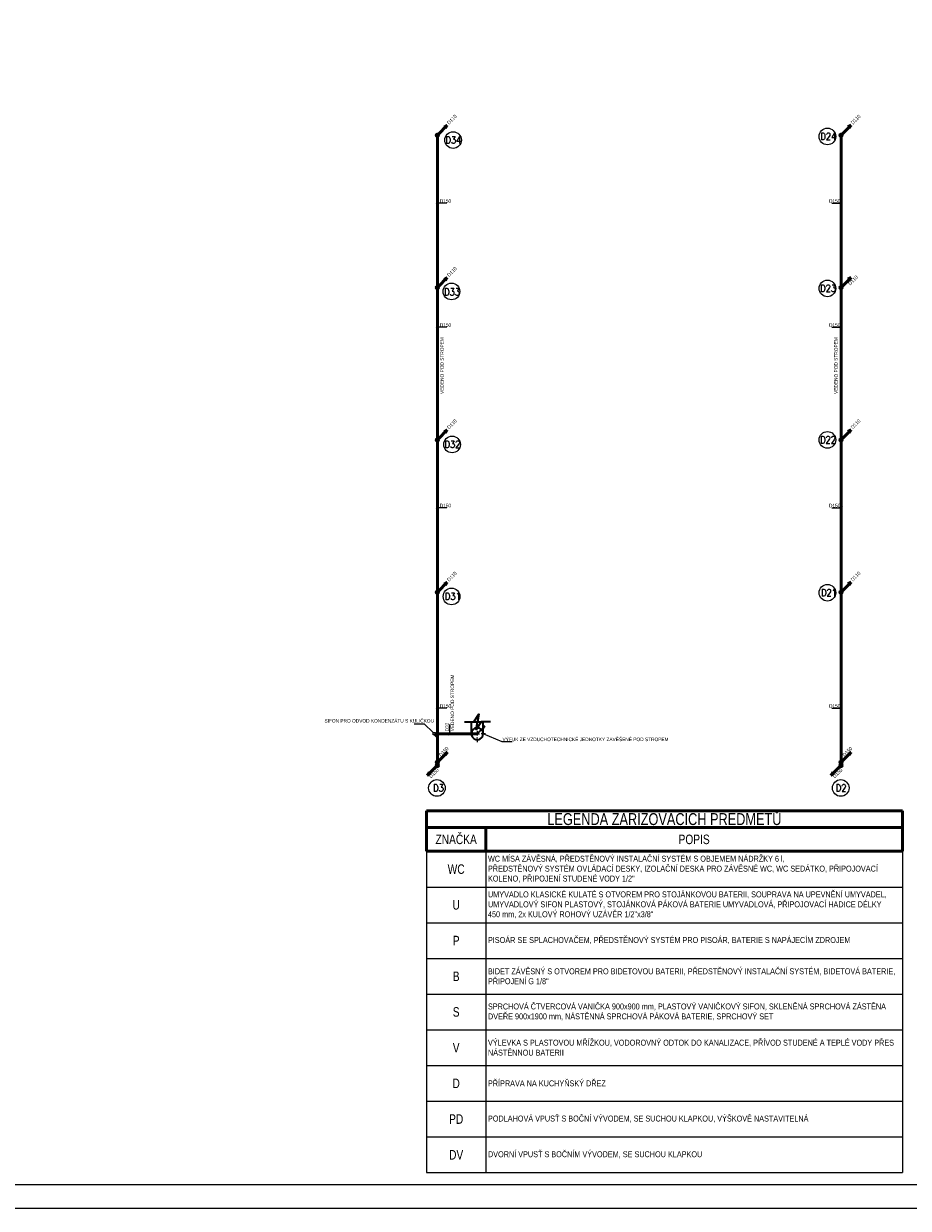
# Model space of a CAD drawing. Header units: millimetres. Extents: x 886281 to 2603493, y -207328 to 3107.
# Tile 3 of 24: x 933159 to 970332, y -196108 to -146336. Entities that reach past the tile are written whole.
import ezdxf

# ---------------------------------------------------------------- set-up
doc = ezdxf.new("R2010")
doc.units = ezdxf.units.MM
doc.header["$LTSCALE"] = 15
doc.linetypes.add('DASHDOT', pattern=[25.4, 12.7, -6.35, 0, -6.35])
doc.layers.add('AA_FORMÁTY NETISK', color=40, linetype='Continuous', plot=False)
for name, color, linetype, lineweight in [('AA_FORMÁTY TISK', 7, 'Continuous', 15), ('Kóty_obecně', 7, 'Continuous', 25), ('VZT-potrubi', 30, 'Continuous', 35), ('ZTI-kan_st_destova', 71, 'Continuous', 50), ('ZTI-kanal_desrova_pod_str', 70, 'KAN_DESTOVA_POD_STR', 50), ('ZTI-kanal_pripojovaci', 130, 'Continuous', 50), ('ZTI-komponenty', 120, 'Continuous', 20), ('ZTI_popis', 191, 'Continuous', 15)]:
    doc.layers.add(name, color=color, linetype=linetype, lineweight=lineweight)
doc.layers.add('ZTI-kanal_pripojovaci-popis', color=7, linetype='Continuous')
doc.styles.add('Popis', font='simplex.shx', dxfattribs={"width": 0.85, "height": 150})
doc.styles.get("Standard").update_dxf_attribs({"font": 'ic-simplex.shx', "width": 0.8})
doc.linetypes.add('KAN_DESTOVA_POD_STR', pattern='A,50,-9,50,-9,50,-9,["KD",Standard,S=8,R=0,X=-7,Y=-4],-9', length=186)

# ---------------------------------------------------------------- blocks, each defined once
blk = doc.blocks.new('*U221', base_point=(750, 250))
at = {"linetype": 'ByBlock'}
blk.add_hatch(color=0, dxfattribs=at).paths.add_polyline_path([(500, 500, 1), (500, 0, -0.819804)])
at = {"color": 0, "linetype": 'ByBlock', "lineweight": -2}
for p, q in [((0, 0), (0, 500)), ((500, 500), (0, 500)), ((0, 0), (500, 0))]:
    blk.add_line(p, q, dxfattribs=at)
at = {"color": 2, "linetype": 'DASHDOT', "lineweight": 25}
for p, q in [((500, 600), (500, -100)), ((0, 250), (850, 250))]:
    blk.add_line(p, q, dxfattribs=at)
at = {"color": 0, "linetype": 'ByBlock', "lineweight": -2}
for start, end in [(90, 270), (270, 90)]:
    blk.add_arc((500, 250), 250, start, end, dxfattribs=at)
blk = doc.blocks.new('*U218', base_point=(137, -614))
at = {"color": 0, "linetype": 'ByBlock', "lineweight": -2}
for p, q in [((137, -614), (586, -614)), ((586, -614), (485, -589)), ((586, -614), (485, -639))]:
    blk.add_line(p, q, dxfattribs=at)
blk = doc.blocks.new('*T235')
at = {"layer": 'Kóty_obecně', "color": 6, "linetype": 'ByBlock', "lineweight": 50, "transparency": 16777216}
for p, q in [((0, 0), (20000, 0)), ((0, 0), (0, -1700)), ((20000, 0), (20000, -1700)), ((0, -700), (20000, -700)), ((2500, -700), (2500, -1700)), ((0, -1700), (20000, -1700))]:
    blk.add_line(p, q, dxfattribs=at)
at = {"layer": 'Kóty_obecně', "color": 0, "linetype": 'ByBlock', "lineweight": -2, "transparency": 16777216}
for p, q in [((0, -1700), (0, -15200)), ((2500, -1700), (2500, -15200)), ((20000, -1700), (20000, -15200)), ((0, -3200), (20000, -3200)), ((0, -4700), (20000, -4700)), ((0, -6200), (20000, -6200)), ((0, -7700), (20000, -7700)), ((0, -9200), (20000, -9200)), ((0, -10700), (20000, -10700)), ((0, -12200), (20000, -12200)), ((0, -13700), (20000, -13700)), ((0, -15200), (20000, -15200))]:
    blk.add_line(p, q, dxfattribs=at)
at = {"layer": 'Kóty_obecně', "color": 0, "transparency": 16777216}
for s, insert, char_height, width, attachment_point in [('{\\Fc:\\program files\\ab studio\\cadkonplus 2018\\2018\\fonts\\ic-simplex|c238;LEGENDA ZAŘIZOVACÍCH PŘEDMĚTŮ}', (10000, -350), 500, 19997, 5), ('Z{\\Fc:\\program files\\ab studio\\cadkonplus 2018\\2018\\fonts\\ic-simplex|c238;NAČKA}', (1250, -1200), 400, 2497, 5), ('P{\\Fc:\\program files\\ab studio\\cadkonplus 2018\\2018\\fonts\\ic-simplex|c238;OPIS}', (11250, -1200), 400, 17497, 5), ('\\A1;{\\Fc:\\program files\\ab studio\\cadkonplus 2018\\2018\\fonts\\ic-simplex|c238; WC MÍSA ZÁVĚSNÁ, PŘEDSTĚNOVÝ INSTALAČNÍ SYSTÉM S OBJEMEM NÁDRŽKY 6 l, \\P PŘEDSTĚNOVÝ SYSTÉM OVLÁDACÍ DESKY, IZOLAČNÍ DESKA PRO ZÁVĚSNÉ WC, WC SEDÁTKO, PŘIPOJOVACÍ\\P KOLENO, PŘIPOJENÍ STUDENÉ VODY 1/2"}', (2501.5, -2450), 250, 17497, 4), ('{\\Fc:\\program files\\ab studio\\cadkonplus 2018\\2018\\fonts\\ic-simplex|c238;WC}', (1250, -2450), 400, 2497, 5), ('\\A1;{\\Fc:\\program files\\ab studio\\cadkonplus 2018\\2018\\fonts\\ic-simplex|c238; UMYVADLO KLASICKÉ KULATÉ S OTVOREM PRO STOJÁNKOVOU BATERII, SOUPRAVA NA UPEVNĚNÍ UMYVADEL, \\P UMYVADLOVÝ SIFON PLASTOVÝ, STOJÁNKOVÁ PÁKOVÁ BATERIE UMYVADLOVÁ, PŘIPOJOVACÍ HADICE DÉLKY\\P 450 mm, 2x KULOVÝ ROHOVÝ UZÁVĚR 1/2"x3/8" }', (2501.5, -3950), 250, 17497, 4), ('{\\Fc:\\program files\\ab studio\\cadkonplus 2018\\2018\\fonts\\ic-simplex|c238;U}', (1250, -3950), 400, 2497, 5), ('{\\Fc:\\program files\\ab studio\\cadkonplus 2018\\2018\\fonts\\ic-simplex|c238;P}', (1250, -5450), 400, 2497, 5), ('{\\Fc:\\program files\\ab studio\\cadkonplus 2018\\2018\\fonts\\ic-simplex|c238; PISOÁR SE SPLACHOVAČEM, PŘEDSTĚNOVÝ SYSTÉM PRO PISOÁR, BATERIE S NAPÁJECÍM ZDROJEM}', (2501.5, -5450), 250, 17497, 4), ('\\A1;{\\Fc:\\program files\\ab studio\\cadkonplus 2018\\2018\\fonts\\ic-simplex|c238; BIDET ZÁVĚSNÝ S OTVOREM PRO BIDETOVOU BATERII, PŘEDSTĚNOVÝ INSTALAČNÍ SYSTÉM, BIDETOVÁ BATERIE,\\P PŘIPOJENÍ G 1/8"}', (2501.5, -6950), 250, 17497, 4), ('B', (1250, -6950), 400, 2497, 5), ('{\\Fc:\\program files\\ab studio\\cadkonplus 2018\\2018\\fonts\\ic-simplex|c238;S}', (1250, -8450), 400, 2497, 5), ('\\W0.8; SPRCHOVÁ ČTVERCOVÁ VANIČKA 900x900 mm, PLASTOVÝ VANIČKOVÝ SIFON, SKLENĚNÁ SPRCHOVÁ ZÁSTĚNA\\P DVEŘE 900x1900 mm, NÁSTĚNNÁ SPRCHOVÁ PÁKOVÁ BATERIE, SPRCHOVÝ SET', (2501.5, -8450), 250, 17497, 4), ('{\\Fc:\\program files\\ab studio\\cadkonplus 2018\\2018\\fonts\\ic-simplex|c238; VÝLEVKA S PLASTOVOU MŘÍŽKOU, VODOROVNÝ ODTOK DO KANALIZACE, PŘÍVOD STUDENÉ A TEPLÉ VODY PŘES\\P NÁSTĚNNOU BATERII}', (2501.5, -9950), 250, 17497, 4), ('V', (1250, -9950), 400, 2497, 5), ('{\\Fc:\\program files\\ab studio\\cadkonplus 2018\\2018\\fonts\\ic-simplex|c238;D}', (1250, -11450), 400, 2497, 5), ('\\A1;\\W0.8; PŘÍPRAVA NA KUCHYŇSKÝ DŘEZ', (2501.5, -11450), 250, 17497, 4), ('P{\\Fc:\\program files\\ab studio\\cadkonplus 2018\\2018\\fonts\\ic-simplex|c238;D}', (1250, -12950), 400, 2497, 5), ('{\\Fc:\\program files\\ab studio\\cadkonplus 2018\\2018\\fonts\\ic-simplex|c238; }P{\\Fc:\\program files\\ab studio\\cadkonplus 2018\\2018\\fonts\\ic-simplex|c238;ODLAHOVÁ VPUSŤ S BOČNÍ VÝVODEM, SE SUCHOU KLAPKOU, VÝŠKOVĚ NASTAVITELNÁ}', (2501.5, -12950), 250, 17497, 4), ('D{\\Fc:\\program files\\ab studio\\cadkonplus 2018\\2018\\fonts\\ic-simplex|c238;V}', (1250, -14450), 400, 2497, 5), ('{\\Fc:\\program files\\ab studio\\cadkonplus 2018\\2018\\fonts\\ic-simplex|c238; DVORNÍ VPUSŤ S BOČNÍM VÝVODEM, SE SUCHOU KLAPKOU}', (2501.5, -14450), 250, 17497, 4)]:
    blk.add_mtext(s, dxfattribs=dict(at, insert=insert, char_height=char_height, width=width, attachment_point=attachment_point))
blk = doc.blocks.new('*U95')
at = {"color": 0, "linetype": 'ByBlock', "lineweight": -2}
for p, q in [((35.36, 35.36), (424.26, 424.26)), ((424.26, 424.26), (291.68, 344.71)), ((344.71, 291.68), (424.26, 424.26))]:
    blk.add_line(p, q, dxfattribs=at)
blk.add_circle((0, 0), 50, dxfattribs=at)
blk = doc.blocks.new('*U244')
at = {"color": 0, "linetype": 'ByBlock', "lineweight": -2}
for p, q in [((35.36, 35.36), (424.26, 424.26)), ((424.26, 424.26), (291.68, 344.71)), ((344.71, 291.68), (424.26, 424.26))]:
    blk.add_line(p, q, dxfattribs=at)
blk.add_circle((0, 0), 50, dxfattribs=at)
blk = doc.blocks.new('*U245')
at = {"color": 0, "linetype": 'ByBlock', "lineweight": -2}
for p, q in [((35.36, 35.36), (424.26, 424.26)), ((424.26, 424.26), (291.68, 344.71)), ((344.71, 291.68), (424.26, 424.26))]:
    blk.add_line(p, q, dxfattribs=at)
blk.add_circle((0, 0), 50, dxfattribs=at)
blk = doc.blocks.new('*U246')
at = {"color": 0, "linetype": 'ByBlock', "lineweight": -2}
for p, q in [((35.36, 35.36), (424.26, 424.26)), ((424.26, 424.26), (291.68, 344.71)), ((344.71, 291.68), (424.26, 424.26))]:
    blk.add_line(p, q, dxfattribs=at)
blk.add_circle((0, 0), 50, dxfattribs=at)
blk = doc.blocks.new('*U252')
at = {"color": 0, "linetype": 'ByBlock', "lineweight": -2}
for p, q in [((35.36, 35.36), (424.26, 424.26)), ((424.26, 424.26), (291.68, 344.71)), ((344.71, 291.68), (424.26, 424.26))]:
    blk.add_line(p, q, dxfattribs=at)
blk.add_circle((0, 0), 50, dxfattribs=at)
blk = doc.blocks.new('*U253')
at = {"color": 0, "linetype": 'ByBlock', "lineweight": -2}
for p, q in [((35.36, 35.36), (424.26, 424.26)), ((424.26, 424.26), (291.68, 344.71)), ((344.71, 291.68), (424.26, 424.26))]:
    blk.add_line(p, q, dxfattribs=at)
blk.add_circle((0, 0), 50, dxfattribs=at)
blk = doc.blocks.new('*U254')
at = {"color": 0, "linetype": 'ByBlock', "lineweight": -2}
for p, q in [((35.36, 35.36), (424.26, 424.26)), ((424.26, 424.26), (291.68, 344.71)), ((344.71, 291.68), (424.26, 424.26))]:
    blk.add_line(p, q, dxfattribs=at)
blk.add_circle((0, 0), 50, dxfattribs=at)
blk = doc.blocks.new('*U255')
at = {"color": 0, "linetype": 'ByBlock', "lineweight": -2}
for p, q in [((35.36, 35.36), (424.26, 424.26)), ((424.26, 424.26), (291.68, 344.71)), ((344.71, 291.68), (424.26, 424.26))]:
    blk.add_line(p, q, dxfattribs=at)
blk.add_circle((0, 0), 50, dxfattribs=at)
blk = doc.blocks.new('*U287', base_point=(-18393, 4511))
at = {"color": 0, "linetype": 'ByBlock', "lineweight": -2}
for centre in [(-18393, 4511), (-18264, 4511)]:
    blk.add_circle(centre, 64.4, dxfattribs=at)
blk = doc.blocks.new('*U290')
at = {"color": 0, "linetype": 'ByBlock', "lineweight": -2}
for p, q in [((35.36, 35.36), (424.26, 424.26)), ((424.26, 424.26), (291.68, 344.71)), ((344.71, 291.68), (424.26, 424.26))]:
    blk.add_line(p, q, dxfattribs=at)
blk.add_circle((0, 0), 50, dxfattribs=at)
blk = doc.blocks.new('*U291')
at = {"color": 0, "linetype": 'ByBlock', "lineweight": -2}
for p, q in [((-35.36, -35.36), (-424.26, -424.26)), ((-424.26, -424.26), (-344.71, -291.68)), ((-291.68, -344.71), (-424.26, -424.26))]:
    blk.add_line(p, q, dxfattribs=at)
blk.add_circle((0, 0), 50, dxfattribs=at)
blk = doc.blocks.new('*U292')
at = {"color": 0, "linetype": 'ByBlock', "lineweight": -2}
for p, q in [((35.36, 35.36), (424.26, 424.26)), ((424.26, 424.26), (291.68, 344.71)), ((344.71, 291.68), (424.26, 424.26))]:
    blk.add_line(p, q, dxfattribs=at)
blk.add_circle((0, 0), 50, dxfattribs=at)
blk = doc.blocks.new('*U293')
at = {"color": 0, "linetype": 'ByBlock', "lineweight": -2}
for p, q in [((-35.36, -35.36), (-424.26, -424.26)), ((-424.26, -424.26), (-344.71, -291.68)), ((-291.68, -344.71), (-424.26, -424.26))]:
    blk.add_line(p, q, dxfattribs=at)
blk.add_circle((0, 0), 50, dxfattribs=at)

msp = doc.modelspace()

# ---------------------------------------------------------------- linework, layer by layer
at = {"layer": 'AA_FORMÁTY NETISK'}
msp.add_lwpolyline([(1005081, -112108), (886281, -112108), (886281, -196108), (1005081, -196108)], close=True, dxfattribs=at)
at = {"layer": 'AA_FORMÁTY TISK'}
msp.add_lwpolyline([(1004081, -113108), (887281, -113108), (887281, -195108), (1004081, -195108)], close=True, dxfattribs=at)
at = {"layer": 'VZT-potrubi', "color": 10}
for points in [[(951678, -175669), (952078, -175669), (952285, -175351), (952229, -175669)], [(952780, -175669), (952380, -175669), (952172, -175987), (952229, -175669)]]:
    msp.add_lwpolyline(points, dxfattribs=at)
at = {"layer": 'ZTI-kan_st_destova', "lineweight": 15}
for centre in [(966932, -151074), (951201, -151223), (951134, -157586), (966932, -157457), (951159, -164015), (966932, -163823), (951137, -170400), (966932, -170242), (950526, -178448), (967491, -178448)]:
    msp.add_circle(centre, 350, dxfattribs=at)
at = {"layer": 'ZTI-kanal_desrova_pod_str'}
for points in [[(950542, -151024), (950542, -177367)], [(967506, -151024), (967506, -177367)]]:
    msp.add_lwpolyline(points, dxfattribs=at)
at = {"layer": 'ZTI-kanal_pripojovaci'}
for points in [[(950465, -176169), (950415, -176169)], [(950415, -176169), (950542, -176295)], [(950465, -176169), (952214, -176169)]]:
    msp.add_lwpolyline(points, dxfattribs=at)
at = {"layer": 'ZTI-kanal_pripojovaci-popis', "color": 3}
for p, q in [((950586, -153833), (950498, -153922)), ((967550, -153833), (967462, -153922)), ((950586, -159044), (950498, -159133)), ((967550, -159044), (967462, -159133)), ((950586, -166628), (950498, -166717)), ((967550, -166628), (967462, -166717)), ((950586, -175050), (950498, -175138)), ((967550, -175050), (967462, -175138)), ((951003, -176213), (951092, -176124))]:
    msp.add_line(p, q, dxfattribs=at)
at = {"layer": 'ZTI-kanal_pripojovaci-popis', "color": 2}
for p, q in [((950935, -153877), (950517, -153877)), ((967113, -153877), (967531, -153877)), ((950935, -159088), (950517, -159088)), ((967113, -159088), (967531, -159088)), ((950935, -166673), (950517, -166673)), ((967113, -166673), (967531, -166673)), ((950935, -175094), (950517, -175094)), ((967113, -175094), (967531, -175094)), ((949567, -175752), (949985, -175752)), ((951047, -175775), (951047, -176194)), ((953688, -176510), (953270, -176510))]:
    msp.add_line(p, q, dxfattribs=at)
for points in [[(949985, -175752), (950365, -176118)], [(953270, -176510), (952468, -176169)]]:
    msp.add_lwpolyline(points, dxfattribs=at)
at = {"layer": 'ZTI-komponenty'}
msp.add_lwpolyline([(950365, -176118), (950465, -176118), (950465, -176218), (950365, -176218)], close=True, dxfattribs=at)

# ---------------------------------------------------------------- block references
msp.add_blockref('*T235', (950082, -179409))
at = {"layer": 'VZT-potrubi', "color": 10}
for name, p, rotation in [('*U221', (952218, -176419), 270), ('*U218', (952214, -176169), 44.99999999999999)]:
    msp.add_blockref(name, p, dxfattribs=dict(at, rotation=rotation))
at = {"layer": 'ZTI-kan_st_destova', "rotation": 0.8134495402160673}
for name, p in [('*U255', (950542, -151024)), ('*U246', (967506, -151024)), ('*U252', (950542, -157424)), ('*U245', (967506, -157424)), ('*U253', (950542, -163824)), ('*U244', (967506, -163824)), ('*U254', (950542, -170224)), ('*U95', (967506, -170224))]:
    msp.add_blockref(name, p, dxfattribs=at)
at = {"layer": 'ZTI-kan_st_destova'}
for name, p in [('*U292', (950542, -177367)), ('*U290', (967506, -177367)), ('*U293', (950542, -177496)), ('*U291', (967506, -177496))]:
    msp.add_blockref(name, p, dxfattribs=at)
at = {"layer": 'ZTI-komponenty', "rotation": 270}
for p in [(950542, -177367), (967506, -177367)]:
    msp.add_blockref('*U287', p, dxfattribs=at)

# ---------------------------------------------------------------- texts
at = {"layer": 'ZTI-kan_st_destova', "lineweight": 15, "char_height": 300, "width": 4855.27, "attachment_point": 1, "style": 'Popis'}
for s, insert in [('\\fsimplex|b0|i0|c0|p0;\\W0.85;D34', (950884, -151069)), ('\\fsimplex|b0|i0|c0|p0;\\W0.85;D24', (966634, -150920)), ('\\fsimplex|b0|i0|c0|p0;\\W0.85;D33', (950825, -157454)), ('\\fsimplex|b0|i0|c0|p0;\\W0.85;D23', (966627, -157303)), ('\\fsimplex|b0|i0|c0|p0;\\W0.85;D22', (966623, -163669)), ('\\fsimplex|b0|i0|c0|p0;\\W0.85;D32', (950844, -163861)), ('\\fsimplex|b0|i0|c0|p0;\\W0.85;D21', (966664, -170088)), ('\\fsimplex|b0|i0|c0|p0;\\W0.85;D31', (950856, -170247)), ('\\fsimplex|b0|i0|c0|p0;\\W0.85;D3', (950365, -178294)), ('\\fsimplex|b0|i0|c0|p0;\\W0.85;D2', (967284, -178294))]:
    msp.add_mtext(s, dxfattribs=dict(at, insert=insert))
at = {"layer": 'ZTI-kanal_pripojovaci-popis', "color": 3, "width": 0.8}
for s, rotation, p in [('D110', 45, (951039, -150583)), ('D110', 45, (968003, -150583)), ('D110', 45, (951039, -156983)), ('D110', 45, (967893, -157341)), ('VEDENO POD STROPEM', 90, (950812, -161892)), ('VEDENO POD STROPEM', 90, (967365, -161892)), ('D110', 45, (951039, -163383)), ('D110', 45, (968003, -163383)), ('D110', 45, (951039, -169783)), ('D110', 45, (968003, -169783)), ('VEDENO POD STROPEM', 90, (951246, -176069)), ('D32', 90, (951030, -176069)), ('D150', 45, (950691, -177147)), ('D150', 45, (967655, -177147)), ('D150', 45, (950277, -178043)), ('D150', 45, (967241, -178043))]:
    msp.add_text(s, height=150, rotation=rotation, dxfattribs=at).set_placement(p)
for s, p in [('D150', (950642, -153860)), ('D150', (967000, -153860)), ('D150', (950642, -159071)), ('D150', (967000, -159071)), ('D150', (950642, -166655)), ('D150', (967000, -166655)), ('D150', (950642, -175077)), ('D150', (967000, -175077)), ('SIFON PRO ODVOD KONDENZÁTU S KULIČKOU', (945798, -175701)), ('VÝFUK ZE VZDUCHOTECHNICKÉ JEDNOTKY ZAVĚŠENÉ POD STROPEM', (953280, -176480))]:
    msp.add_text(s, height=150, dxfattribs=at).set_placement(p)
at = {"layer": 'ZTI_popis', "char_height": 150, "width": 651.08, "attachment_point": 1, "style": 'Popis'}
for s, insert in [('\\pi282.14572;{\\fsimplex|b0|i0|c0|p2;S\\P\\pi162.68777;D50}', (919617, -147333)), ('\\pi213.49509;{\\fsimplex|b0|i0|c238|p2;DV}', (909972, -147986)), ('\\pi282.14572;{\\fsimplex|b0|i0|c0|p2;S\\P\\pi162.68777;D50}', (919617, -148295)), ('\\pi282.14572;{\\fsimplex|b0|i0|c0|p2;U\\P\\pi162.68777;D50}', (920786, -147990)), ('\\pi282.14572;{\\fsimplex|b0|i0|c0|p2;U\\P\\pi162.68777;D50}', (921604, -147987)), ('\\pi282.14572;{\\fsimplex|b0|i0|c0|p2;U\\P\\pi162.68777;D50}', (922392, -147990)), ('\\pi282.14572;{\\fsimplex|b0|i0|c0|p2;U\\P\\pi162.68777;D50}', (923227, -147990)), ('\\pi282.14572;{\\fsimplex|b0|i0|c0|p2;S\\P\\pi162.68777;D50}', (919669, -149392)), ('\\pi282.14572;{\\fsimplex|b0|i0|c0|p2;U\\P\\pi162.68777;D50}', (920800, -149537)), ('\\pi282.14572;{\\fsimplex|b0|i0|c0|p2;U\\P\\pi162.68777;D50}', (921631, -149528)), ('\\pi282.14572;{\\fsimplex|b0|i0|c0|p2;U\\P\\pi162.68777;D50}', (922406, -149537)), ('\\pi282.14572;{\\fsimplex|b0|i0|c0|p2;U\\P\\pi162.68777;D50}', (923241, -149537)), ('\\pi218.7308;{\\fsimplex|b0|i0|c0|p2;ČK\\P\\pi126.9174;D110}', (920212, -149856)), ('\\pi282.14572;{\\fsimplex|b0|i0|c0|p2;S\\P\\pi162.68777;D50}', (919669, -150362)), ('\\pi234.39605;{\\fsimplex|b0|i0|c238|p2;LS}', (899266, -151184)), ('\\pi282.14572;{\\fsimplex|b0|i0|c0|p2;U\\P\\pi162.68777;D50}', (918957, -156329)), ('\\pi282.14572;{\\fsimplex|b0|i0|c0|p2;U\\P\\pi162.68777;D50}', (919782, -156329)), ('\\pi282.14572;{\\fsimplex|b0|i0|c0|p2;U\\P\\pi162.68777;D50}', (920567, -156329)), ('\\pi210.47933;{\\fsimplex|b0|i0|c0|p2;WC\\P\\pi126.9174;D110}', (919449, -157362)), ('\\pi218.7308;{\\fsimplex|b0|i0|c0|p2;ČK\\P\\pi126.9174;D110}', (924305, -157763)), ('\\pi210.47933;{\\fsimplex|b0|i0|c0|p2;WC\\P\\pi126.9174;D110}', (923262, -158073)), ('\\pi282.14572;{\\fsimplex|b0|i0|c0|p2;B\\P\\pi162.68777;D50}', (922581, -158114)), ('\\pi218.7308;{\\fsimplex|b0|i0|c0|p2;ČK\\P\\pi126.9174;D110}', (918217, -158618)), ('\\pi210.47933;{\\fsimplex|b0|i0|c0|p2;WC\\P\\pi126.9174;D110}', (919419, -158558)), ('\\pi234.39605;{\\fsimplex|b0|i0|c238|p2;LS}', (899353, -161192)), ('\\pi234.39605;{\\fsimplex|b0|i0|c238|p2;LS}', (917622, -161203)), ('\\pi276.32361;{\\fsimplex|b0|i0|c0|p2;V\\P\\pi126.9174;D110}', (899234, -163742)), ('\\pi282.14572;{\\fsimplex|b0|i0|c0|p2;U\\P\\pi162.68777;D50}', (898049, -163738)), ('\\pi213.49509;{\\fsimplex|b0|i0|c0|p2;PV\\P\\pi126.9174;D110}', (918282, -170861)), ('\\pi282.14572;{\\fsimplex|b0|i0|c0|p2;D\\P\\pi162.68777;D50}', (918955, -171276)), ('\\pi218.7308;{\\fsimplex|b0|i0|c0|p2;ČK\\P\\pi126.9174;D110}', (918234, -172620)), ('\\pi234.39605;{\\fsimplex|b0|i0|c238|p2;LS}', (917574, -176505)), ('\\pi234.39605;{\\fsimplex|b0|i0|c238|p2;LS}', (925937, -177467))]:
    msp.add_mtext(s, dxfattribs=dict(at, insert=insert))

doc.saveas('drawing.dxf')
